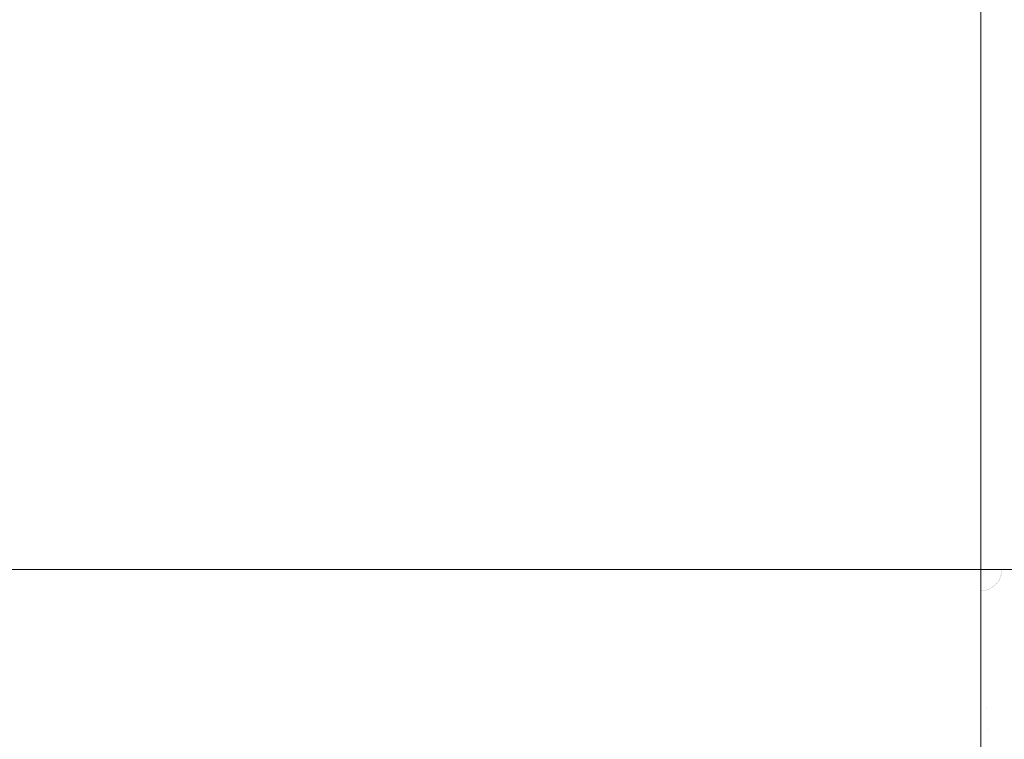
# Model space of a CAD drawing. Header units: centimetres. Extents: x -25.9 to 27.4, y -25.9 to -24.1.
# Tile 168 of 200: x 27.094 to 27.276, y -25.791 to -25.658. Entities that reach past the tile are written whole.
import ezdxf

# ---------------------------------------------------------------- set-up
doc = ezdxf.new("R2010")
doc.units = ezdxf.units.CM
doc.header["$LTSCALE"] = 2.54
doc.layers.add('Lucido design-1', color=7, linetype='Continuous')

# ---------------------------------------------------------------- blocks, each defined once
blk = doc.blocks.new('Gruppo-4-1')
at = {"color": 7, "linetype": 'Continuous', "lineweight": 9}
blk.add_3dface([(-25.82856, -24.16, 708.42071), (-25.82856, -25.76, 708.42071), (27.27144, -25.76, 708.42071), (27.27144, -24.16, 708.42071)], dxfattribs=at)
for points, invisible_edges in [([(27.27144, -24.16, 707.62071), (27.27144, -25.76, 707.62071), (9.49262, -25.56268, 707.62071), (9.50125, -25.55284, 707.62071)], 10), ([(27.27341, -25.76, 708.42067), (27.27341, -24.16, 708.42067), (27.27144, -24.16, 708.42071), (27.27144, -25.76, 708.42071)], 1), ([(27.27341, -24.16, 707.62073), (27.27341, -25.76, 707.62073), (27.27144, -25.76, 707.62071), (27.27144, -24.16, 707.62071)], 1), ([(27.27535, -24.16, 708.42063), (27.27341, -24.16, 708.42067), (27.27341, -25.76, 708.42067), (27.27535, -25.76, 708.42063)], 10), ([(27.2774, -24.16, 707.62089), (27.2774, -25.76, 707.62089), (27.27341, -25.76, 707.62073), (27.27341, -24.16, 707.62073)], 5), ([(27.27535, -25.76, 708.42063), (27.2774, -25.76, 708.42051), (27.2774, -24.16, 708.42051), (27.27535, -24.16, 708.42063)], 10), ([(9.48357, -25.57213, 707.62071), (9.49262, -25.56268, 707.62071), (27.27144, -25.76, 707.62071)], 10), ([(27.27144, -25.76, 707.62071), (9.47412, -25.58118, 707.62071), (9.48357, -25.57213, 707.62071)], 9), ([(27.27144, -25.76, 707.62071), (9.46427, -25.58981, 707.62071), (9.47412, -25.58118, 707.62071)], 9), ([(9.45407, -25.59801, 707.62071), (9.46427, -25.58981, 707.62071), (27.27144, -25.76, 707.62071)], 10), ([(27.27144, -25.76, 707.62071), (9.44351, -25.60575, 707.62071), (9.45407, -25.59801, 707.62071)], 9), ([(27.27144, -25.76, 707.62071), (9.43263, -25.61302, 707.62071), (9.44351, -25.60575, 707.62071)], 9), ([(27.27144, -25.76, 707.62071), (9.42144, -25.61981, 707.62071), (9.43263, -25.61302, 707.62071)], 9), ([(9.40996, -25.6261, 707.62071), (9.42144, -25.61981, 707.62071), (27.27144, -25.76, 707.62071)], 10), ([(27.27144, -25.76, 707.62071), (9.39822, -25.63189, 707.62071), (9.40996, -25.6261, 707.62071)], 9), ([(9.38624, -25.63716, 707.62071), (9.39822, -25.63189, 707.62071), (27.27144, -25.76, 707.62071)], 10), ([(27.27144, -25.76, 707.62071), (9.37404, -25.64191, 707.62071), (9.38624, -25.63716, 707.62071)], 9), ([(9.36165, -25.64612, 707.62071), (9.37404, -25.64191, 707.62071), (27.27144, -25.76, 707.62071)], 10), ([(27.27144, -25.76, 707.62071), (9.34908, -25.64978, 707.62071), (9.36165, -25.64612, 707.62071)], 9), ([(27.27144, -25.76, 707.62071), (9.33637, -25.65289, 707.62071), (9.34908, -25.64978, 707.62071)], 9), ([(9.32353, -25.65544, 707.62071), (9.33637, -25.65289, 707.62071), (27.27144, -25.76, 707.62071)], 10), ([(27.27144, -25.76, 707.62071), (9.3106, -25.65743, 707.62071), (9.32353, -25.65544, 707.62071)], 9), ([(9.29759, -25.65886, 707.62071), (9.3106, -25.65743, 707.62071), (27.27144, -25.76, 707.62071)], 10), ([(9.27144, -25.66, 707.62071), (9.28452, -25.65971, 707.62071), (27.27144, -25.76, 707.62071)], 10), ([(27.27144, -25.76, 707.62071), (9.28452, -25.65971, 707.62071), (9.29759, -25.65886, 707.62071)], 9), ([(-7.82856, -25.66, 707.62071), (9.27144, -25.66, 707.62071), (27.27144, -25.76, 707.62071), (-25.82856, -25.76, 707.62071)], 10), ([(27.27144, -25.76392, 708.42063), (27.27144, -25.76, 708.42071), (-25.82856, -25.76, 708.42071), (-25.82856, -25.76392, 708.42063)], 8), ([(-25.82856, -25.76197, 707.62073), (-25.82856, -25.76, 707.62071), (27.27144, -25.76, 707.62071), (27.27144, -25.76197, 707.62073)], 8), ([(27.27341, -25.76, 708.42067), (27.27144, -25.76, 708.42071), (27.27535, -25.76017, 708.42063)], 10), ([(27.27144, -25.76, 708.42071), (27.27534, -25.76034, 708.42063), (27.27535, -25.76017, 708.42063)], 11), ([(27.27144, -25.76, 708.42071), (27.27532, -25.76051, 708.42063), (27.27534, -25.76034, 708.42063)], 11), ([(27.27144, -25.76, 708.42071), (27.27529, -25.76068, 708.42063), (27.27532, -25.76051, 708.42063)], 11), ([(27.27144, -25.76, 708.42071), (27.27526, -25.76085, 708.42063), (27.27529, -25.76068, 708.42063)], 11), ([(27.27144, -25.76, 708.42071), (27.27522, -25.76101, 708.42063), (27.27526, -25.76085, 708.42063)], 11), ([(27.27144, -25.76, 708.42071), (27.27517, -25.76118, 708.42063), (27.27522, -25.76101, 708.42063)], 11), ([(27.27144, -25.76, 708.42071), (27.27512, -25.76134, 708.42063), (27.27517, -25.76118, 708.42063)], 11), ([(27.27144, -25.76, 708.42071), (27.27506, -25.7615, 708.42063), (27.27512, -25.76134, 708.42063)], 11), ([(27.27144, -25.76, 708.42071), (27.27499, -25.76165, 708.42063), (27.27506, -25.7615, 708.42063)], 11), ([(27.27144, -25.76, 708.42071), (27.27491, -25.76181, 708.42063), (27.27499, -25.76165, 708.42063)], 11), ([(27.27144, -25.76, 708.42071), (27.27483, -25.76196, 708.42063), (27.27491, -25.76181, 708.42063)], 11), ([(27.27144, -25.76, 708.42071), (27.27474, -25.7621, 708.42063), (27.27483, -25.76196, 708.42063)], 11), ([(27.27144, -25.76, 708.42071), (27.27465, -25.76225, 708.42063), (27.27474, -25.7621, 708.42063)], 11), ([(27.27144, -25.76, 708.42071), (27.27455, -25.76238, 708.42063), (27.27465, -25.76225, 708.42063)], 11), ([(27.27144, -25.76, 708.42071), (27.27444, -25.76252, 708.42063), (27.27455, -25.76238, 708.42063)], 11), ([(27.27144, -25.76, 708.42071), (27.27433, -25.76265, 708.42063), (27.27444, -25.76252, 708.42063)], 11), ([(27.27144, -25.76, 708.42071), (27.27421, -25.76277, 708.42063), (27.27433, -25.76265, 708.42063)], 11), ([(27.27144, -25.76, 708.42071), (27.27408, -25.76289, 708.42063), (27.27421, -25.76277, 708.42063)], 11), ([(27.27144, -25.76, 708.42071), (27.27396, -25.763, 708.42063), (27.27408, -25.76289, 708.42063)], 11), ([(27.27144, -25.76, 708.42071), (27.27382, -25.76311, 708.42063), (27.27396, -25.763, 708.42063)], 11), ([(27.27144, -25.76, 708.42071), (27.27368, -25.76321, 708.42063), (27.27382, -25.76311, 708.42063)], 11), ([(27.27144, -25.76, 708.42071), (27.27354, -25.7633, 708.42063), (27.27368, -25.76321, 708.42063)], 11), ([(27.27144, -25.76, 708.42071), (27.2734, -25.76339, 708.42063), (27.27354, -25.7633, 708.42063)], 11), ([(27.27144, -25.76, 708.42071), (27.27325, -25.76347, 708.42063), (27.2734, -25.76339, 708.42063)], 11), ([(27.27144, -25.76, 708.42071), (27.27309, -25.76355, 708.42063), (27.27325, -25.76347, 708.42063)], 11), ([(27.27144, -25.76, 708.42071), (27.27294, -25.76362, 708.42063), (27.27309, -25.76355, 708.42063)], 11), ([(27.27144, -25.76, 708.42071), (27.27278, -25.76368, 708.42063), (27.27294, -25.76362, 708.42063)], 11), ([(27.27144, -25.76, 708.42071), (27.27262, -25.76373, 708.42063), (27.27278, -25.76368, 708.42063)], 11), ([(27.27144, -25.76, 708.42071), (27.27245, -25.76378, 708.42063), (27.27262, -25.76373, 708.42063)], 11), ([(27.27144, -25.76, 708.42071), (27.27229, -25.76382, 708.42063), (27.27245, -25.76378, 708.42063)], 11), ([(27.27144, -25.76, 708.42071), (27.27212, -25.76386, 708.42063), (27.27229, -25.76382, 708.42063)], 11), ([(27.27144, -25.76, 708.42071), (27.27195, -25.76388, 708.42063), (27.27212, -25.76386, 708.42063)], 11), ([(27.27144, -25.76, 708.42071), (27.27178, -25.7639, 708.42063), (27.27195, -25.76388, 708.42063)], 11), ([(27.27144, -25.76, 708.42071), (27.27161, -25.76391, 708.42063), (27.27178, -25.7639, 708.42063)], 11), ([(27.27144, -25.76, 708.42071), (27.27144, -25.76392, 708.42063), (27.27161, -25.76391, 708.42063)], 10), ([(27.27341, -25.76, 707.62073), (27.27341, -25.76008, 707.62073), (27.27144, -25.76, 707.62071)], 3), ([(27.27341, -25.76008, 707.62073), (27.2734, -25.76017, 707.62073), (27.27144, -25.76, 707.62071)], 11), ([(27.2734, -25.76017, 707.62073), (27.27339, -25.76025, 707.62073), (27.27144, -25.76, 707.62071)], 11), ([(27.27339, -25.76025, 707.62073), (27.27338, -25.76033, 707.62073), (27.27144, -25.76, 707.62071)], 11), ([(27.27338, -25.76033, 707.62073), (27.27337, -25.76042, 707.62073), (27.27144, -25.76, 707.62071)], 11), ([(27.27337, -25.76042, 707.62073), (27.27335, -25.7605, 707.62073), (27.27144, -25.76, 707.62071)], 11), ([(27.27335, -25.7605, 707.62073), (27.27332, -25.76058, 707.62073), (27.27144, -25.76, 707.62071)], 11), ([(27.27332, -25.76058, 707.62073), (27.2733, -25.76066, 707.62073), (27.27144, -25.76, 707.62071)], 11), ([(27.2733, -25.76066, 707.62073), (27.27327, -25.76074, 707.62073), (27.27144, -25.76, 707.62071)], 11), ([(27.27327, -25.76074, 707.62073), (27.27324, -25.76081, 707.62073), (27.27144, -25.76, 707.62071)], 11), ([(27.27324, -25.76081, 707.62073), (27.2732, -25.76089, 707.62073), (27.27144, -25.76, 707.62071)], 11), ([(27.2732, -25.76089, 707.62073), (27.27316, -25.76096, 707.62073), (27.27144, -25.76, 707.62071)], 11), ([(27.27316, -25.76096, 707.62073), (27.27312, -25.76103, 707.62073), (27.27144, -25.76, 707.62071)], 11), ([(27.27312, -25.76103, 707.62073), (27.27307, -25.7611, 707.62073), (27.27144, -25.76, 707.62071)], 11), ([(27.27307, -25.7611, 707.62073), (27.27302, -25.76117, 707.62073), (27.27144, -25.76, 707.62071)], 11), ([(27.27302, -25.76117, 707.62073), (27.27297, -25.76124, 707.62073), (27.27144, -25.76, 707.62071)], 11), ([(27.27297, -25.76124, 707.62073), (27.27292, -25.7613, 707.62073), (27.27144, -25.76, 707.62071)], 11), ([(27.27292, -25.7613, 707.62073), (27.27286, -25.76136, 707.62073), (27.27144, -25.76, 707.62071)], 11), ([(27.27286, -25.76136, 707.62073), (27.2728, -25.76142, 707.62073), (27.27144, -25.76, 707.62071)], 11), ([(27.2728, -25.76142, 707.62073), (27.27274, -25.76148, 707.62073), (27.27144, -25.76, 707.62071)], 11), ([(27.27274, -25.76148, 707.62073), (27.27268, -25.76153, 707.62073), (27.27144, -25.76, 707.62071)], 11), ([(27.27268, -25.76153, 707.62073), (27.27261, -25.76159, 707.62073), (27.27144, -25.76, 707.62071)], 11), ([(27.27261, -25.76159, 707.62073), (27.27254, -25.76163, 707.62073), (27.27144, -25.76, 707.62071)], 11), ([(27.27254, -25.76163, 707.62073), (27.27247, -25.76168, 707.62073), (27.27144, -25.76, 707.62071)], 11), ([(27.27247, -25.76168, 707.62073), (27.2724, -25.76172, 707.62073), (27.27144, -25.76, 707.62071)], 11), ([(27.2724, -25.76172, 707.62073), (27.27233, -25.76176, 707.62073), (27.27144, -25.76, 707.62071)], 11), ([(27.27233, -25.76176, 707.62073), (27.27225, -25.7618, 707.62073), (27.27144, -25.76, 707.62071)], 11), ([(27.27225, -25.7618, 707.62073), (27.27217, -25.76183, 707.62073), (27.27144, -25.76, 707.62071)], 11), ([(27.27217, -25.76183, 707.62073), (27.2721, -25.76186, 707.62073), (27.27144, -25.76, 707.62071)], 11), ([(27.2721, -25.76186, 707.62073), (27.27202, -25.76189, 707.62073), (27.27144, -25.76, 707.62071)], 11), ([(27.27202, -25.76189, 707.62073), (27.27194, -25.76191, 707.62073), (27.27144, -25.76, 707.62071)], 11), ([(27.27194, -25.76191, 707.62073), (27.27185, -25.76193, 707.62073), (27.27144, -25.76, 707.62071)], 11), ([(27.27185, -25.76193, 707.62073), (27.27177, -25.76194, 707.62073), (27.27144, -25.76, 707.62071)], 11), ([(27.27177, -25.76194, 707.62073), (27.27169, -25.76196, 707.62073), (27.27144, -25.76, 707.62071)], 11), ([(27.27169, -25.76196, 707.62073), (27.27161, -25.76196, 707.62073), (27.27144, -25.76, 707.62071)], 11), ([(27.27161, -25.76196, 707.62073), (27.27152, -25.76197, 707.62073), (27.27144, -25.76, 707.62071)], 11), ([(27.27152, -25.76197, 707.62073), (27.27144, -25.76197, 707.62073), (27.27144, -25.76, 707.62071)], 9), ([(27.27739, -25.76025, 707.62089), (27.27738, -25.76051, 707.62089), (27.2734, -25.76017, 707.62073), (27.27341, -25.76008, 707.62073)], 15), ([(27.27535, -25.76017, 708.42063), (27.27535, -25.76, 708.42063), (27.27341, -25.76, 708.42067)], 9), ([(27.2774, -25.76, 707.62089), (27.27739, -25.76025, 707.62089), (27.27341, -25.76008, 707.62073), (27.27341, -25.76, 707.62073)], 7), ([(27.2774, -25.76, 708.42051), (27.27535, -25.76, 708.42063), (27.27535, -25.76017, 708.42063), (27.27965, -25.76036, 708.42037)], 14), ([(27.27294, -25.76577, 707.62089), (27.27269, -25.76583, 707.62089), (27.27185, -25.76193, 707.62073), (27.27194, -25.76191, 707.62073)], 15), ([(27.27318, -25.7657, 707.62089), (27.27294, -25.76577, 707.62089), (27.27194, -25.76191, 707.62073), (27.27202, -25.76189, 707.62073)], 15), ([(27.27342, -25.76562, 707.62089), (27.27318, -25.7657, 707.62089), (27.27202, -25.76189, 707.62073), (27.2721, -25.76186, 707.62073)], 15), ([(27.27366, -25.76553, 707.62089), (27.27342, -25.76562, 707.62089), (27.2721, -25.76186, 707.62073), (27.27217, -25.76183, 707.62073)], 15), ([(27.27389, -25.76543, 707.62089), (27.27366, -25.76553, 707.62089), (27.27217, -25.76183, 707.62073), (27.27225, -25.7618, 707.62073)], 15), ([(27.27412, -25.76532, 707.62089), (27.27389, -25.76543, 707.62089), (27.27225, -25.7618, 707.62073), (27.27233, -25.76176, 707.62073)], 15), ([(27.27435, -25.7652, 707.62089), (27.27412, -25.76532, 707.62089), (27.27233, -25.76176, 707.62073), (27.2724, -25.76172, 707.62073)], 15), ([(27.27456, -25.76508, 707.62089), (27.27435, -25.7652, 707.62089), (27.2724, -25.76172, 707.62073), (27.27247, -25.76168, 707.62073)], 15), ([(27.27478, -25.76494, 707.62089), (27.27456, -25.76508, 707.62089), (27.27247, -25.76168, 707.62073), (27.27254, -25.76163, 707.62073)], 15), ([(27.27498, -25.76479, 707.62089), (27.27478, -25.76494, 707.62089), (27.27254, -25.76163, 707.62073), (27.27261, -25.76159, 707.62073)], 15), ([(27.27518, -25.76464, 707.62089), (27.27498, -25.76479, 707.62089), (27.27261, -25.76159, 707.62073), (27.27268, -25.76153, 707.62073)], 15), ([(27.27538, -25.76447, 707.62089), (27.27518, -25.76464, 707.62089), (27.27268, -25.76153, 707.62073), (27.27274, -25.76148, 707.62073)], 15), ([(27.27556, -25.7643, 707.62089), (27.27538, -25.76447, 707.62089), (27.27274, -25.76148, 707.62073), (27.2728, -25.76142, 707.62073)], 15), ([(27.27574, -25.76412, 707.62089), (27.27556, -25.7643, 707.62089), (27.2728, -25.76142, 707.62073), (27.27286, -25.76136, 707.62073)], 15), ([(27.27591, -25.76394, 707.62089), (27.27574, -25.76412, 707.62089), (27.27286, -25.76136, 707.62073), (27.27292, -25.7613, 707.62073)], 15), ([(27.27608, -25.76374, 707.62089), (27.27591, -25.76394, 707.62089), (27.27292, -25.7613, 707.62073), (27.27297, -25.76124, 707.62073)], 15), ([(27.27623, -25.76354, 707.62089), (27.27608, -25.76374, 707.62089), (27.27297, -25.76124, 707.62073), (27.27302, -25.76117, 707.62073)], 15), ([(27.27638, -25.76334, 707.62089), (27.27623, -25.76354, 707.62089), (27.27302, -25.76117, 707.62073), (27.27307, -25.7611, 707.62073)], 15), ([(27.27651, -25.76313, 707.62089), (27.27638, -25.76334, 707.62089), (27.27307, -25.7611, 707.62073), (27.27312, -25.76103, 707.62073)], 15), ([(27.27664, -25.76291, 707.62089), (27.27651, -25.76313, 707.62089), (27.27312, -25.76103, 707.62073), (27.27316, -25.76096, 707.62073)], 15), ([(27.27676, -25.76268, 707.62089), (27.27664, -25.76291, 707.62089), (27.27316, -25.76096, 707.62073), (27.2732, -25.76089, 707.62073)], 15), ([(27.27687, -25.76246, 707.62089), (27.27676, -25.76268, 707.62089), (27.2732, -25.76089, 707.62073), (27.27324, -25.76081, 707.62073)], 15), ([(27.27697, -25.76222, 707.62089), (27.27687, -25.76246, 707.62089), (27.27324, -25.76081, 707.62073), (27.27327, -25.76074, 707.62073)], 15), ([(27.27706, -25.76199, 707.62089), (27.27697, -25.76222, 707.62089), (27.27327, -25.76074, 707.62073), (27.2733, -25.76066, 707.62073)], 15), ([(27.27714, -25.76175, 707.62089), (27.27706, -25.76199, 707.62089), (27.2733, -25.76066, 707.62073), (27.27332, -25.76058, 707.62073)], 15), ([(27.27721, -25.7615, 707.62089), (27.27714, -25.76175, 707.62089), (27.27332, -25.76058, 707.62073), (27.27335, -25.7605, 707.62073)], 15), ([(27.27727, -25.76126, 707.62089), (27.27721, -25.7615, 707.62089), (27.27335, -25.7605, 707.62073), (27.27337, -25.76042, 707.62073)], 15), ([(27.27731, -25.76101, 707.62089), (27.27727, -25.76126, 707.62089), (27.27337, -25.76042, 707.62073), (27.27338, -25.76033, 707.62073)], 15), ([(27.27735, -25.76076, 707.62089), (27.27731, -25.76101, 707.62089), (27.27338, -25.76033, 707.62073), (27.27339, -25.76025, 707.62073)], 15), ([(27.27738, -25.76051, 707.62089), (27.27735, -25.76076, 707.62089), (27.27339, -25.76025, 707.62073), (27.2734, -25.76017, 707.62073)], 15), ([(27.27491, -25.76181, 708.42063), (27.27483, -25.76196, 708.42063), (27.27856, -25.76411, 708.42037), (27.27873, -25.7638, 708.42037)], 15), ([(27.27499, -25.76165, 708.42063), (27.27491, -25.76181, 708.42063), (27.27873, -25.7638, 708.42037), (27.27889, -25.76347, 708.42037)], 15), ([(27.27506, -25.7615, 708.42063), (27.27499, -25.76165, 708.42063), (27.27889, -25.76347, 708.42037), (27.27903, -25.76315, 708.42037)], 15), ([(27.27512, -25.76134, 708.42063), (27.27506, -25.7615, 708.42063), (27.27903, -25.76315, 708.42037), (27.27916, -25.76281, 708.42037)], 15), ([(27.27517, -25.76118, 708.42063), (27.27512, -25.76134, 708.42063), (27.27916, -25.76281, 708.42037), (27.27928, -25.76247, 708.42037)], 15), ([(27.27522, -25.76101, 708.42063), (27.27517, -25.76118, 708.42063), (27.27928, -25.76247, 708.42037), (27.27938, -25.76213, 708.42037)], 15), ([(27.27526, -25.76085, 708.42063), (27.27522, -25.76101, 708.42063), (27.27938, -25.76213, 708.42037), (27.27946, -25.76178, 708.42037)], 15), ([(27.27529, -25.76068, 708.42063), (27.27526, -25.76085, 708.42063), (27.27946, -25.76178, 708.42037), (27.27953, -25.76143, 708.42037)], 15), ([(27.27532, -25.76051, 708.42063), (27.27529, -25.76068, 708.42063), (27.27953, -25.76143, 708.42037), (27.27959, -25.76107, 708.42037)], 15), ([(27.27534, -25.76034, 708.42063), (27.27532, -25.76051, 708.42063), (27.27959, -25.76107, 708.42037), (27.27963, -25.76072, 708.42037)], 15), ([(27.27535, -25.76017, 708.42063), (27.27534, -25.76034, 708.42063), (27.27963, -25.76072, 708.42037), (27.27965, -25.76036, 708.42037)], 15), ([(27.27144, -25.76197, 707.62073), (27.27144, -25.76436, 707.62082), (-25.82856, -25.76436, 707.62082), (-25.82856, -25.76197, 707.62073)], 10), ([(27.27144, -25.76436, 707.62082), (27.27144, -25.76197, 707.62073), (27.27152, -25.76197, 707.62073), (27.27169, -25.76596, 707.62089)], 14), ([(27.27194, -25.76594, 707.62089), (27.27169, -25.76596, 707.62089), (27.27152, -25.76197, 707.62073), (27.27161, -25.76196, 707.62073)], 15), ([(27.2722, -25.76591, 707.62089), (27.27194, -25.76594, 707.62089), (27.27161, -25.76196, 707.62073), (27.27169, -25.76196, 707.62073)], 15), ([(27.27245, -25.76587, 707.62089), (27.2722, -25.76591, 707.62089), (27.27169, -25.76196, 707.62073), (27.27177, -25.76194, 707.62073)], 15), ([(27.27269, -25.76583, 707.62089), (27.27245, -25.76587, 707.62089), (27.27177, -25.76194, 707.62073), (27.27185, -25.76193, 707.62073)], 15), ([(27.27262, -25.76373, 708.42063), (27.27245, -25.76378, 708.42063), (27.27357, -25.76794, 708.42037), (27.27391, -25.76784, 708.42037)], 15), ([(27.27278, -25.76368, 708.42063), (27.27262, -25.76373, 708.42063), (27.27391, -25.76784, 708.42037), (27.27425, -25.76772, 708.42037)], 15), ([(27.27294, -25.76362, 708.42063), (27.27278, -25.76368, 708.42063), (27.27425, -25.76772, 708.42037), (27.27458, -25.76759, 708.42037)], 15), ([(27.27309, -25.76355, 708.42063), (27.27294, -25.76362, 708.42063), (27.27458, -25.76759, 708.42037), (27.27491, -25.76745, 708.42037)], 15), ([(27.27325, -25.76347, 708.42063), (27.27309, -25.76355, 708.42063), (27.27491, -25.76745, 708.42037), (27.27523, -25.76729, 708.42037)], 15), ([(27.2734, -25.76339, 708.42063), (27.27325, -25.76347, 708.42063), (27.27523, -25.76729, 708.42037), (27.27555, -25.76712, 708.42037)], 15), ([(27.27354, -25.7633, 708.42063), (27.2734, -25.76339, 708.42063), (27.27555, -25.76712, 708.42037), (27.27585, -25.76693, 708.42037)], 15), ([(27.27368, -25.76321, 708.42063), (27.27354, -25.7633, 708.42063), (27.27585, -25.76693, 708.42037), (27.27615, -25.76673, 708.42037)], 15), ([(27.27382, -25.76311, 708.42063), (27.27368, -25.76321, 708.42063), (27.27615, -25.76673, 708.42037), (27.27644, -25.76652, 708.42037)], 15), ([(27.27396, -25.763, 708.42063), (27.27382, -25.76311, 708.42063), (27.27644, -25.76652, 708.42037), (27.27672, -25.7663, 708.42037)], 15), ([(27.27408, -25.76289, 708.42063), (27.27396, -25.763, 708.42063), (27.27672, -25.7663, 708.42037), (27.27699, -25.76606, 708.42037)], 15), ([(27.27421, -25.76277, 708.42063), (27.27408, -25.76289, 708.42063), (27.27699, -25.76606, 708.42037), (27.27725, -25.76581, 708.42037)], 15), ([(27.27433, -25.76265, 708.42063), (27.27421, -25.76277, 708.42063), (27.27725, -25.76581, 708.42037), (27.2775, -25.76555, 708.42037)], 15), ([(27.27444, -25.76252, 708.42063), (27.27433, -25.76265, 708.42063), (27.2775, -25.76555, 708.42037), (27.27774, -25.76528, 708.42037)], 15), ([(27.27455, -25.76238, 708.42063), (27.27444, -25.76252, 708.42063), (27.27774, -25.76528, 708.42037), (27.27796, -25.765, 708.42037)], 15), ([(27.27465, -25.76225, 708.42063), (27.27455, -25.76238, 708.42063), (27.27796, -25.765, 708.42037), (27.27817, -25.76471, 708.42037)], 15), ([(27.27474, -25.7621, 708.42063), (27.27465, -25.76225, 708.42063), (27.27817, -25.76471, 708.42037), (27.27837, -25.76442, 708.42037)], 15), ([(27.27483, -25.76196, 708.42063), (27.27474, -25.7621, 708.42063), (27.27837, -25.76442, 708.42037), (27.27856, -25.76411, 708.42037)], 15), ([(-25.82856, -25.76392, 708.42063), (-25.82856, -25.76436, 708.4206), (27.27144, -25.76436, 708.4206), (27.27144, -25.76392, 708.42063)], 10), ([(27.27144, -25.76822, 708.42037), (27.27144, -25.76436, 708.4206), (-25.82856, -25.76436, 708.4206), (-25.82856, -25.76822, 708.42037)], 10), ([(-25.82856, -25.76596, 707.62089), (-25.82856, -25.76436, 707.62082), (27.27144, -25.76436, 707.62082), (27.27144, -25.76596, 707.62089)], 10), ([(27.27161, -25.76391, 708.42063), (27.27144, -25.76392, 708.42063), (27.27144, -25.76436, 708.4206)], 9), ([(27.27144, -25.76436, 708.4206), (27.27144, -25.76822, 708.42037), (27.2718, -25.76821, 708.42037), (27.27161, -25.76391, 708.42063)], 14), ([(27.27169, -25.76596, 707.62089), (27.27144, -25.76596, 707.62089), (27.27144, -25.76436, 707.62082)], 9), ([(27.27178, -25.7639, 708.42063), (27.27161, -25.76391, 708.42063), (27.2718, -25.76821, 708.42037), (27.27215, -25.76819, 708.42037)], 15), ([(27.27195, -25.76388, 708.42063), (27.27178, -25.7639, 708.42063), (27.27215, -25.76819, 708.42037), (27.27251, -25.76815, 708.42037)], 15), ([(27.27212, -25.76386, 708.42063), (27.27195, -25.76388, 708.42063), (27.27251, -25.76815, 708.42037), (27.27287, -25.76809, 708.42037)], 15), ([(27.27229, -25.76382, 708.42063), (27.27212, -25.76386, 708.42063), (27.27287, -25.76809, 708.42037), (27.27322, -25.76802, 708.42037)], 15), ([(27.27245, -25.76378, 708.42063), (27.27229, -25.76382, 708.42063), (27.27322, -25.76802, 708.42037), (27.27357, -25.76794, 708.42037)], 15), ([(27.27515, -25.76923, 707.6212), (27.27475, -25.76938, 707.6212), (27.27342, -25.76562, 707.62089), (27.27366, -25.76553, 707.62089)], 15), ([(27.27553, -25.76906, 707.6212), (27.27515, -25.76923, 707.6212), (27.27366, -25.76553, 707.62089), (27.27389, -25.76543, 707.62089)], 15), ([(27.27592, -25.76888, 707.6212), (27.27553, -25.76906, 707.6212), (27.27389, -25.76543, 707.62089), (27.27412, -25.76532, 707.62089)], 15), ([(27.27629, -25.76868, 707.6212), (27.27592, -25.76888, 707.6212), (27.27412, -25.76532, 707.62089), (27.27435, -25.7652, 707.62089)], 15), ([(27.27665, -25.76847, 707.6212), (27.27629, -25.76868, 707.6212), (27.27435, -25.7652, 707.62089), (27.27456, -25.76508, 707.62089)], 15), ([(27.27701, -25.76824, 707.6212), (27.27665, -25.76847, 707.6212), (27.27456, -25.76508, 707.62089), (27.27478, -25.76494, 707.62089)], 15), ([(27.27735, -25.768, 707.6212), (27.27701, -25.76824, 707.6212), (27.27478, -25.76494, 707.62089), (27.27498, -25.76479, 707.62089)], 15), ([(27.27769, -25.76774, 707.6212), (27.27735, -25.768, 707.6212), (27.27498, -25.76479, 707.62089), (27.27518, -25.76464, 707.62089)], 15), ([(27.27801, -25.76747, 707.6212), (27.27769, -25.76774, 707.6212), (27.27518, -25.76464, 707.62089), (27.27538, -25.76447, 707.62089)], 15), ([(27.27832, -25.76718, 707.6212), (27.27801, -25.76747, 707.6212), (27.27538, -25.76447, 707.62089), (27.27556, -25.7643, 707.62089)], 15), ([(27.27862, -25.76688, 707.6212), (27.27832, -25.76718, 707.6212), (27.27556, -25.7643, 707.62089), (27.27574, -25.76412, 707.62089)], 15), ([(27.2789, -25.76657, 707.6212), (27.27862, -25.76688, 707.6212), (27.27574, -25.76412, 707.62089), (27.27591, -25.76394, 707.62089)], 15), ([(27.27144, -25.76596, 707.62089), (27.27144, -25.76871, 707.62111), (-25.82856, -25.76871, 707.62111), (-25.82856, -25.76596, 707.62089)], 10), ([(27.27144, -25.76871, 707.62111), (27.27144, -25.76596, 707.62089), (27.27169, -25.76596, 707.62089), (27.27186, -25.76994, 707.6212)], 14), ([(27.27228, -25.76991, 707.6212), (27.27186, -25.76994, 707.6212), (27.27169, -25.76596, 707.62089), (27.27194, -25.76594, 707.62089)], 15), ([(27.2727, -25.76986, 707.6212), (27.27228, -25.76991, 707.6212), (27.27194, -25.76594, 707.62089), (27.2722, -25.76591, 707.62089)], 15), ([(27.27312, -25.7698, 707.6212), (27.2727, -25.76986, 707.6212), (27.2722, -25.76591, 707.62089), (27.27245, -25.76587, 707.62089)], 15), ([(27.27353, -25.76972, 707.6212), (27.27312, -25.7698, 707.6212), (27.27245, -25.76587, 707.62089), (27.27269, -25.76583, 707.62089)], 15), ([(27.27394, -25.76962, 707.6212), (27.27353, -25.76972, 707.6212), (27.27269, -25.76583, 707.62089), (27.27294, -25.76577, 707.62089)], 15), ([(27.27435, -25.76951, 707.6212), (27.27394, -25.76962, 707.6212), (27.27294, -25.76577, 707.62089), (27.27318, -25.7657, 707.62089)], 15), ([(27.27475, -25.76938, 707.6212), (27.27435, -25.76951, 707.6212), (27.27318, -25.7657, 707.62089), (27.27342, -25.76562, 707.62089)], 15), ([(27.27523, -25.76729, 708.42037), (27.27491, -25.76745, 708.42037), (27.27673, -25.77134, 708.41992), (27.27721, -25.7711, 708.41992)], 15), ([(27.27555, -25.76712, 708.42037), (27.27523, -25.76729, 708.42037), (27.27721, -25.7711, 708.41992), (27.27769, -25.77083, 708.41992)], 15), ([(27.27585, -25.76693, 708.42037), (27.27555, -25.76712, 708.42037), (27.27769, -25.77083, 708.41992), (27.27816, -25.77055, 708.41992)], 15), ([(-25.82856, -25.76822, 708.42037), (-25.82856, -25.76871, 708.42032), (27.27144, -25.76871, 708.42032), (27.27144, -25.76822, 708.42037)], 10), ([(27.27144, -25.77251, 708.41992), (27.27144, -25.76871, 708.42032), (-25.82856, -25.76871, 708.42032), (-25.82856, -25.77251, 708.41992)], 10), ([(-25.82856, -25.76995, 707.6212), (-25.82856, -25.76871, 707.62111), (27.27144, -25.76871, 707.62111), (27.27144, -25.76995, 707.6212)], 10), ([(27.2718, -25.76821, 708.42037), (27.27144, -25.76822, 708.42037), (27.27144, -25.76871, 708.42032)], 9), ([(27.27144, -25.76871, 708.42032), (27.27144, -25.77251, 708.41992), (27.27198, -25.7725, 708.41992), (27.2718, -25.76821, 708.42037)], 14), ([(27.27186, -25.76994, 707.6212), (27.27144, -25.76995, 707.6212), (27.27144, -25.76871, 707.62111)], 9), ([(27.27215, -25.76819, 708.42037), (27.2718, -25.76821, 708.42037), (27.27198, -25.7725, 708.41992), (27.27253, -25.77246, 708.41992)], 15), ([(27.27251, -25.76815, 708.42037), (27.27215, -25.76819, 708.42037), (27.27253, -25.77246, 708.41992), (27.27307, -25.7724, 708.41992)], 15), ([(27.27287, -25.76809, 708.42037), (27.27251, -25.76815, 708.42037), (27.27307, -25.7724, 708.41992), (27.27361, -25.77232, 708.41992)], 15), ([(27.27322, -25.76802, 708.42037), (27.27287, -25.76809, 708.42037), (27.27361, -25.77232, 708.41992), (27.27415, -25.77221, 708.41992)], 15), ([(27.27357, -25.76794, 708.42037), (27.27322, -25.76802, 708.42037), (27.27415, -25.77221, 708.41992), (27.27468, -25.77208, 708.41992)], 15), ([(27.27391, -25.76784, 708.42037), (27.27357, -25.76794, 708.42037), (27.27468, -25.77208, 708.41992), (27.2752, -25.77193, 708.41992)], 15), ([(27.27425, -25.76772, 708.42037), (27.27391, -25.76784, 708.42037), (27.2752, -25.77193, 708.41992), (27.27572, -25.77175, 708.41992)], 15), ([(27.27458, -25.76759, 708.42037), (27.27425, -25.76772, 708.42037), (27.27572, -25.77175, 708.41992), (27.27623, -25.77156, 708.41992)], 15), ([(27.27491, -25.76745, 708.42037), (27.27458, -25.76759, 708.42037), (27.27623, -25.77156, 708.41992), (27.27673, -25.77134, 708.41992)], 15), ([(27.27717, -25.77268, 707.62168), (27.27663, -25.77292, 707.62168), (27.27515, -25.76923, 707.6212), (27.27553, -25.76906, 707.6212)], 15), ([(27.27771, -25.77243, 707.62168), (27.27717, -25.77268, 707.62168), (27.27553, -25.76906, 707.6212), (27.27592, -25.76888, 707.6212)], 15), ([(27.27144, -25.76995, 707.6212), (27.27144, -25.77305, 707.62158), (-25.82856, -25.77305, 707.62158), (-25.82856, -25.76995, 707.6212)], 10), ([(27.27144, -25.77305, 707.62158), (27.27144, -25.76995, 707.6212), (27.27186, -25.76994, 707.6212), (27.27203, -25.77391, 707.62168)], 14), ([(27.27262, -25.77387, 707.62168), (27.27203, -25.77391, 707.62168), (27.27186, -25.76994, 707.6212), (27.27228, -25.76991, 707.6212)], 15), ([(27.27321, -25.77381, 707.62168), (27.27262, -25.77387, 707.62168), (27.27228, -25.76991, 707.6212), (27.2727, -25.76986, 707.6212)], 15), ([(27.27379, -25.77372, 707.62168), (27.27321, -25.77381, 707.62168), (27.2727, -25.76986, 707.6212), (27.27312, -25.7698, 707.6212)], 15), ([(27.27437, -25.77361, 707.62168), (27.27379, -25.77372, 707.62168), (27.27312, -25.7698, 707.6212), (27.27353, -25.76972, 707.6212)], 15), ([(27.27495, -25.77347, 707.62168), (27.27437, -25.77361, 707.62168), (27.27353, -25.76972, 707.6212), (27.27394, -25.76962, 707.6212)], 15), ([(27.27551, -25.77331, 707.62168), (27.27495, -25.77347, 707.62168), (27.27394, -25.76962, 707.6212), (27.27435, -25.76951, 707.6212)], 15), ([(27.27608, -25.77312, 707.62168), (27.27551, -25.77331, 707.62168), (27.27435, -25.76951, 707.6212), (27.27475, -25.76938, 707.6212)], 15), ([(27.27663, -25.77292, 707.62168), (27.27608, -25.77312, 707.62168), (27.27475, -25.76938, 707.6212), (27.27515, -25.76923, 707.6212)], 15), ([(-25.82856, -25.77251, 708.41992), (-25.82856, -25.77305, 708.41984), (27.27144, -25.77305, 708.41984), (27.27144, -25.77251, 708.41992)], 10), ([(27.27198, -25.7725, 708.41992), (27.27144, -25.77251, 708.41992), (27.27144, -25.77305, 708.41984)], 9), ([(27.27144, -25.77305, 708.41984), (27.27144, -25.77677, 708.41929), (27.27217, -25.77675, 708.41929), (27.27198, -25.7725, 708.41992)], 14), ([(27.27253, -25.77246, 708.41992), (27.27198, -25.7725, 708.41992), (27.27217, -25.77675, 708.41929), (27.2729, -25.7767, 708.41929)], 15), ([(27.27307, -25.7724, 708.41992), (27.27253, -25.77246, 708.41992), (27.2729, -25.7767, 708.41929), (27.27363, -25.77662, 708.41929)], 15), ([(27.27361, -25.77232, 708.41992), (27.27307, -25.7724, 708.41992), (27.27363, -25.77662, 708.41929), (27.27435, -25.77651, 708.41929)], 15), ([(27.27415, -25.77221, 708.41992), (27.27361, -25.77232, 708.41992), (27.27435, -25.77651, 708.41929), (27.27507, -25.77637, 708.41929)], 15), ([(27.27468, -25.77208, 708.41992), (27.27415, -25.77221, 708.41992), (27.27507, -25.77637, 708.41929), (27.27578, -25.7762, 708.41929)], 15), ([(27.2752, -25.77193, 708.41992), (27.27468, -25.77208, 708.41992), (27.27578, -25.7762, 708.41929), (27.27648, -25.77599, 708.41929)], 15), ([(27.27572, -25.77175, 708.41992), (27.2752, -25.77193, 708.41992), (27.27648, -25.77599, 708.41929), (27.27717, -25.77576, 708.41929)], 15), ([(27.27623, -25.77156, 708.41992), (27.27572, -25.77175, 708.41992), (27.27717, -25.77576, 708.41929), (27.27786, -25.77549, 708.41929)], 15), ([(27.27144, -25.77677, 708.41929), (27.27144, -25.77305, 708.41984), (-25.82856, -25.77305, 708.41984), (-25.82856, -25.77677, 708.41929)], 10), ([(-25.82856, -25.77392, 707.62168), (-25.82856, -25.77305, 707.62158), (27.27144, -25.77305, 707.62158), (27.27144, -25.77392, 707.62168)], 10), ([(27.27144, -25.77392, 707.62168), (27.27144, -25.77736, 707.62224), (-25.82856, -25.77736, 707.62224), (-25.82856, -25.77392, 707.62168)], 10), ([(27.27203, -25.77391, 707.62168), (27.27144, -25.77392, 707.62168), (27.27144, -25.77305, 707.62158)], 9), ([(27.27144, -25.77736, 707.62224), (27.27144, -25.77392, 707.62168), (27.27203, -25.77391, 707.62168), (27.2722, -25.77786, 707.62232)], 14), ([(27.27295, -25.77781, 707.62232), (27.2722, -25.77786, 707.62232), (27.27203, -25.77391, 707.62168), (27.27262, -25.77387, 707.62168)], 15), ([(27.27371, -25.77773, 707.62232), (27.27295, -25.77781, 707.62232), (27.27262, -25.77387, 707.62168), (27.27321, -25.77381, 707.62168)], 15), ([(27.27446, -25.77762, 707.62232), (27.27371, -25.77773, 707.62232), (27.27321, -25.77381, 707.62168), (27.27379, -25.77372, 707.62168)], 15), ([(27.2752, -25.77748, 707.62232), (27.27446, -25.77762, 707.62232), (27.27379, -25.77372, 707.62168), (27.27437, -25.77361, 707.62168)], 15), ([(27.27594, -25.7773, 707.62232), (27.2752, -25.77748, 707.62232), (27.27437, -25.77361, 707.62168), (27.27495, -25.77347, 707.62168)], 15), ([(27.27667, -25.77709, 707.62232), (27.27594, -25.7773, 707.62232), (27.27495, -25.77347, 707.62168), (27.27551, -25.77331, 707.62168)], 15), ([(27.27739, -25.77686, 707.62232), (27.27667, -25.77709, 707.62232), (27.27551, -25.77331, 707.62168), (27.27608, -25.77312, 707.62168)], 15), ([(27.27507, -25.77637, 708.41929), (27.27435, -25.77651, 708.41929), (27.27508, -25.78067, 708.41848), (27.27598, -25.78049, 708.41848)], 15), ([(27.27578, -25.7762, 708.41929), (27.27507, -25.77637, 708.41929), (27.27598, -25.78049, 708.41848), (27.27687, -25.78027, 708.41848)], 15), ([(27.27648, -25.77599, 708.41929), (27.27578, -25.7762, 708.41929), (27.27687, -25.78027, 708.41848), (27.27775, -25.78002, 708.41848)], 15), ([(-25.82856, -25.77677, 708.41929), (-25.82856, -25.77736, 708.41918), (27.27144, -25.77736, 708.41918), (27.27144, -25.77677, 708.41929)], 10), ([(27.27144, -25.78099, 708.41848), (27.27144, -25.77736, 708.41918), (-25.82856, -25.77736, 708.41918), (-25.82856, -25.78099, 708.41848)], 10), ([(-25.82856, -25.77788, 707.62232), (-25.82856, -25.77736, 707.62224), (27.27144, -25.77736, 707.62224), (27.27144, -25.77788, 707.62232)], 10), ([(27.27144, -25.77788, 707.62232), (27.27144, -25.78164, 707.62308), (-25.82856, -25.78164, 707.62308), (-25.82856, -25.77788, 707.62232)], 10), ([(27.27217, -25.77675, 708.41929), (27.27144, -25.77677, 708.41929), (27.27144, -25.77736, 708.41918)], 9), ([(27.27144, -25.77736, 708.41918), (27.27144, -25.78099, 708.41848), (27.27235, -25.78097, 708.41848), (27.27217, -25.77675, 708.41929)], 14), ([(27.2722, -25.77786, 707.62232), (27.27144, -25.77788, 707.62232), (27.27144, -25.77736, 707.62224)], 9), ([(27.27144, -25.78164, 707.62308), (27.27144, -25.77788, 707.62232), (27.2722, -25.77786, 707.62232), (27.27236, -25.78179, 707.62312)], 14), ([(27.2729, -25.7767, 708.41929), (27.27217, -25.77675, 708.41929), (27.27235, -25.78097, 708.41848), (27.27327, -25.78091, 708.41848)], 15), ([(27.27329, -25.78173, 707.62312), (27.27236, -25.78179, 707.62312), (27.2722, -25.77786, 707.62232), (27.27295, -25.77781, 707.62232)], 15), ([(27.27363, -25.77662, 708.41929), (27.2729, -25.7767, 708.41929), (27.27327, -25.78091, 708.41848), (27.27418, -25.78081, 708.41848)], 15), ([(27.27421, -25.78163, 707.62312), (27.27329, -25.78173, 707.62312), (27.27295, -25.77781, 707.62232), (27.27371, -25.77773, 707.62232)], 15), ([(27.27435, -25.77651, 708.41929), (27.27363, -25.77662, 708.41929), (27.27418, -25.78081, 708.41848), (27.27508, -25.78067, 708.41848)], 15), ([(27.27512, -25.7815, 707.62312), (27.27421, -25.78163, 707.62312), (27.27371, -25.77773, 707.62232), (27.27446, -25.77762, 707.62232)], 15), ([(27.27603, -25.78132, 707.62312), (27.27512, -25.7815, 707.62312), (27.27446, -25.77762, 707.62232), (27.2752, -25.77748, 707.62232)], 15), ([(27.27693, -25.78111, 707.62312), (27.27603, -25.78132, 707.62312), (27.2752, -25.77748, 707.62232), (27.27594, -25.7773, 707.62232)], 15), ([(-25.82856, -25.78099, 708.41848), (-25.82856, -25.78164, 708.41833), (27.27144, -25.78164, 708.41833), (27.27144, -25.78099, 708.41848)], 10), ([(27.27144, -25.78516, 708.41749), (27.27144, -25.78164, 708.41833), (-25.82856, -25.78164, 708.41833), (-25.82856, -25.78516, 708.41749)], 10), ([(-25.82856, -25.78181, 707.62312), (-25.82856, -25.78164, 707.62308), (27.27144, -25.78164, 707.62308), (27.27144, -25.78181, 707.62312)], 10), ([(27.27144, -25.78181, 707.62312), (27.27144, -25.78571, 707.62407), (-25.82856, -25.78571, 707.62407), (-25.82856, -25.78181, 707.62312)], 10), ([(27.27235, -25.78097, 708.41848), (27.27144, -25.78099, 708.41848), (27.27144, -25.78164, 708.41833)], 9), ([(27.27144, -25.78164, 708.41833), (27.27144, -25.78516, 708.41749), (27.27254, -25.78514, 708.41749), (27.27235, -25.78097, 708.41848)], 14), ([(27.27236, -25.78179, 707.62312), (27.27144, -25.78181, 707.62312), (27.27144, -25.78164, 707.62308)], 9), ([(27.27253, -25.78569, 707.62407), (27.27144, -25.78571, 707.62407), (27.27144, -25.78181, 707.62312), (27.27236, -25.78179, 707.62312)], 13), ([(27.27327, -25.78091, 708.41848), (27.27235, -25.78097, 708.41848), (27.27254, -25.78514, 708.41749), (27.27363, -25.78507, 708.41749)], 15), ([(27.27362, -25.78562, 707.62407), (27.27253, -25.78569, 707.62407), (27.27236, -25.78179, 707.62312), (27.27329, -25.78173, 707.62312)], 15), ([(27.27418, -25.78081, 708.41848), (27.27327, -25.78091, 708.41848), (27.27363, -25.78507, 708.41749), (27.27472, -25.78495, 708.41749)], 15), ([(27.2747, -25.78551, 707.62407), (27.27362, -25.78562, 707.62407), (27.27329, -25.78173, 707.62312), (27.27421, -25.78163, 707.62312)], 15), ([(27.27508, -25.78067, 708.41848), (27.27418, -25.78081, 708.41848), (27.27472, -25.78495, 708.41749), (27.27581, -25.78478, 708.41749)], 15), ([(27.27578, -25.78534, 707.62407), (27.2747, -25.78551, 707.62407), (27.27421, -25.78163, 707.62312), (27.27512, -25.7815, 707.62312)], 15), ([(27.27598, -25.78049, 708.41848), (27.27508, -25.78067, 708.41848), (27.27581, -25.78478, 708.41749), (27.27689, -25.78457, 708.41749)], 15), ([(27.27686, -25.78514, 707.62407), (27.27578, -25.78534, 707.62407), (27.27512, -25.7815, 707.62312), (27.27603, -25.78132, 707.62312)], 15), ([(-25.82856, -25.78516, 708.41749), (-25.82856, -25.78588, 708.41729), (27.27144, -25.78588, 708.41729), (27.27144, -25.78516, 708.41749)], 10), ([(27.27254, -25.78514, 708.41749), (27.27144, -25.78516, 708.41749), (27.27144, -25.78588, 708.41729)], 9), ([(27.27144, -25.78588, 708.41729), (27.27144, -25.78929, 708.41632), (27.27272, -25.78926, 708.41632), (27.27254, -25.78514, 708.41749)], 14), ([(27.27363, -25.78507, 708.41749), (27.27254, -25.78514, 708.41749), (27.27272, -25.78926, 708.41632), (27.27399, -25.78918, 708.41632)], 15), ([(27.2752, -25.78934, 707.62518), (27.27395, -25.78947, 707.62518), (27.27362, -25.78562, 707.62407), (27.2747, -25.78551, 707.62407)], 15), ([(27.27472, -25.78495, 708.41749), (27.27363, -25.78507, 708.41749), (27.27399, -25.78918, 708.41632), (27.27526, -25.78904, 708.41632)], 15), ([(27.27644, -25.78915, 707.62518), (27.2752, -25.78934, 707.62518), (27.2747, -25.78551, 707.62407), (27.27578, -25.78534, 707.62407)], 15), ([(27.27581, -25.78478, 708.41749), (27.27472, -25.78495, 708.41749), (27.27526, -25.78904, 708.41632), (27.27652, -25.78884, 708.41632)], 15), ([(27.27767, -25.78892, 707.62518), (27.27644, -25.78915, 707.62518), (27.27578, -25.78534, 707.62407), (27.27686, -25.78514, 707.62407)], 15), ([(27.27144, -25.78571, 707.62407), (27.27144, -25.78588, 707.62412), (-25.82856, -25.78588, 707.62412), (-25.82856, -25.78571, 707.62407)], 10), ([(27.27144, -25.78929, 708.41632), (27.27144, -25.78588, 708.41729), (-25.82856, -25.78588, 708.41729), (-25.82856, -25.78929, 708.41632)], 10), ([(-25.82856, -25.78958, 707.62518), (-25.82856, -25.78588, 707.62412), (27.27144, -25.78588, 707.62412), (27.27144, -25.78958, 707.62518)], 10), ([(27.27253, -25.78569, 707.62407), (27.27269, -25.78955, 707.62518), (27.27144, -25.78958, 707.62518), (27.27144, -25.78588, 707.62412)], 11), ([(27.27144, -25.78588, 707.62412), (27.27144, -25.78571, 707.62407), (27.27253, -25.78569, 707.62407)], 10), ([(27.27395, -25.78947, 707.62518), (27.27269, -25.78955, 707.62518), (27.27253, -25.78569, 707.62407), (27.27362, -25.78562, 707.62407)], 15), ([(27.27399, -25.78918, 708.41632), (27.27272, -25.78926, 708.41632), (27.27289, -25.79332, 708.41498), (27.27435, -25.79322, 708.41498)], 15), ([(27.27526, -25.78904, 708.41632), (27.27399, -25.78918, 708.41632), (27.27435, -25.79322, 708.41498), (27.27579, -25.79306, 708.41498)], 15), ([(27.27708, -25.79292, 707.62645), (27.27568, -25.79313, 707.62645), (27.2752, -25.78934, 707.62518), (27.27644, -25.78915, 707.62518)], 15), ([(27.27652, -25.78884, 708.41632), (27.27526, -25.78904, 708.41632), (27.27579, -25.79306, 708.41498), (27.27723, -25.79284, 708.41498)], 15), ([(-25.82856, -25.78929, 708.41632), (-25.82856, -25.79007, 708.41607), (27.27144, -25.79007, 708.41607), (27.27144, -25.78929, 708.41632)], 10), ([(27.27144, -25.78958, 707.62518), (27.27144, -25.79007, 707.62535), (-25.82856, -25.79007, 707.62535), (-25.82856, -25.78958, 707.62518)], 10), ([(27.27144, -25.79335, 708.41498), (27.27144, -25.79007, 708.41607), (-25.82856, -25.79007, 708.41607), (-25.82856, -25.79335, 708.41498)], 10), ([(-25.82856, -25.7934, 707.62645), (-25.82856, -25.79007, 707.62535), (27.27144, -25.79007, 707.62535), (27.27144, -25.7934, 707.62645)], 10), ([(27.27272, -25.78926, 708.41632), (27.27144, -25.78929, 708.41632), (27.27144, -25.79007, 708.41607)], 9), ([(27.27144, -25.79007, 708.41607), (27.27144, -25.79335, 708.41498), (27.27289, -25.79332, 708.41498), (27.27272, -25.78926, 708.41632)], 14), ([(27.27269, -25.78955, 707.62518), (27.27286, -25.79337, 707.62645), (27.27144, -25.7934, 707.62645), (27.27144, -25.79007, 707.62535)], 11), ([(27.27144, -25.79007, 707.62535), (27.27144, -25.78958, 707.62518), (27.27269, -25.78955, 707.62518)], 10), ([(27.27427, -25.79328, 707.62645), (27.27286, -25.79337, 707.62645), (27.27269, -25.78955, 707.62518), (27.27395, -25.78947, 707.62518)], 15), ([(27.27568, -25.79313, 707.62645), (27.27427, -25.79328, 707.62645), (27.27395, -25.78947, 707.62518), (27.2752, -25.78934, 707.62518)], 15)]:
    blk.add_3dface(points, dxfattribs=dict(at, invisible_edges=invisible_edges))

msp = doc.modelspace()

# ---------------------------------------------------------------- block references
at = {"layer": 'Lucido design-1', "color": 7}
msp.add_blockref('Gruppo-4-1', (0, 0), dxfattribs=at)

doc.saveas('drawing.dxf')
